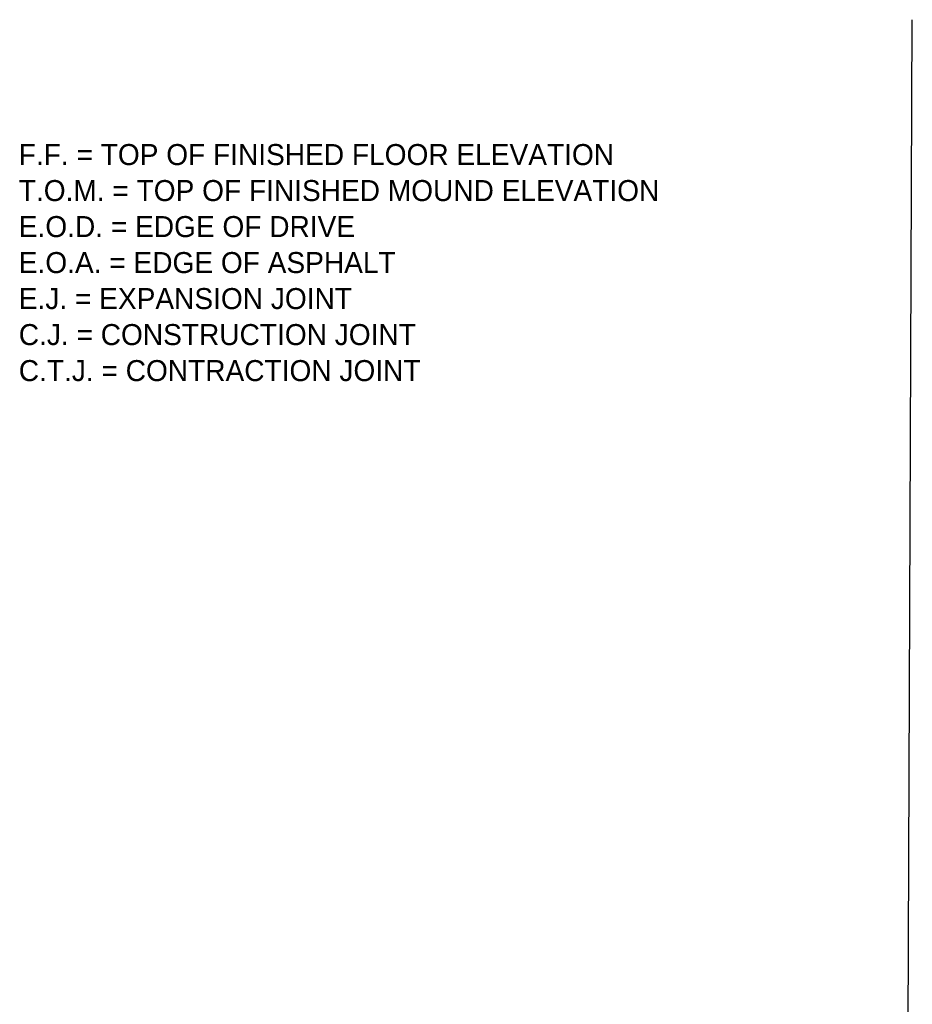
# Model space of a CAD drawing. Header units: inches. Extents: x 614 to 1183, y -159 to 223.
# Tile 9 of 19: x 857 to 932, y 141 to 223. Entities that reach past the tile are written whole.
import ezdxf

# ---------------------------------------------------------------- set-up
doc = ezdxf.new("R2010")
doc.units = ezdxf.units.IN
doc.header["$MEASUREMENT"] = 0
doc.layers.add('11', color=7, linetype='Continuous')
doc.layers.add('c-text', color=6, linetype='Continuous')

msp = doc.modelspace()

# ---------------------------------------------------------------- linework, layer by layer
at = {"layer": '11', "color": 1, "linetype": 'Continuous'}
msp.add_line((931.309, 85.191, 6704.32), (931.897, 223.44, 6704.32), dxfattribs=at)

# ---------------------------------------------------------------- texts
at = {"layer": 'c-text'}
for s, p in [('F.F. = TOP OF FINISHED FLOOR ELEVATION', (857.106, 211.273)), ('T.O.M. = TOP OF FINISHED MOUND ELEVATION', (857.106, 208.26)), ('E.O.D. = EDGE OF DRIVE', (857.106, 205.246)), ('E.O.A. = EDGE OF ASPHALT', (857.106, 202.233)), ('E.J. = EXPANSION JOINT', (857.106, 199.219)), ('C.J. = CONSTRUCTION JOINT', (857.106, 196.206)), ('C.T.J. = CONTRACTION JOINT', (857.106, 193.192))]:
    msp.add_text(s, height=1.75784, dxfattribs=at).set_placement(p)

doc.saveas('drawing.dxf')
